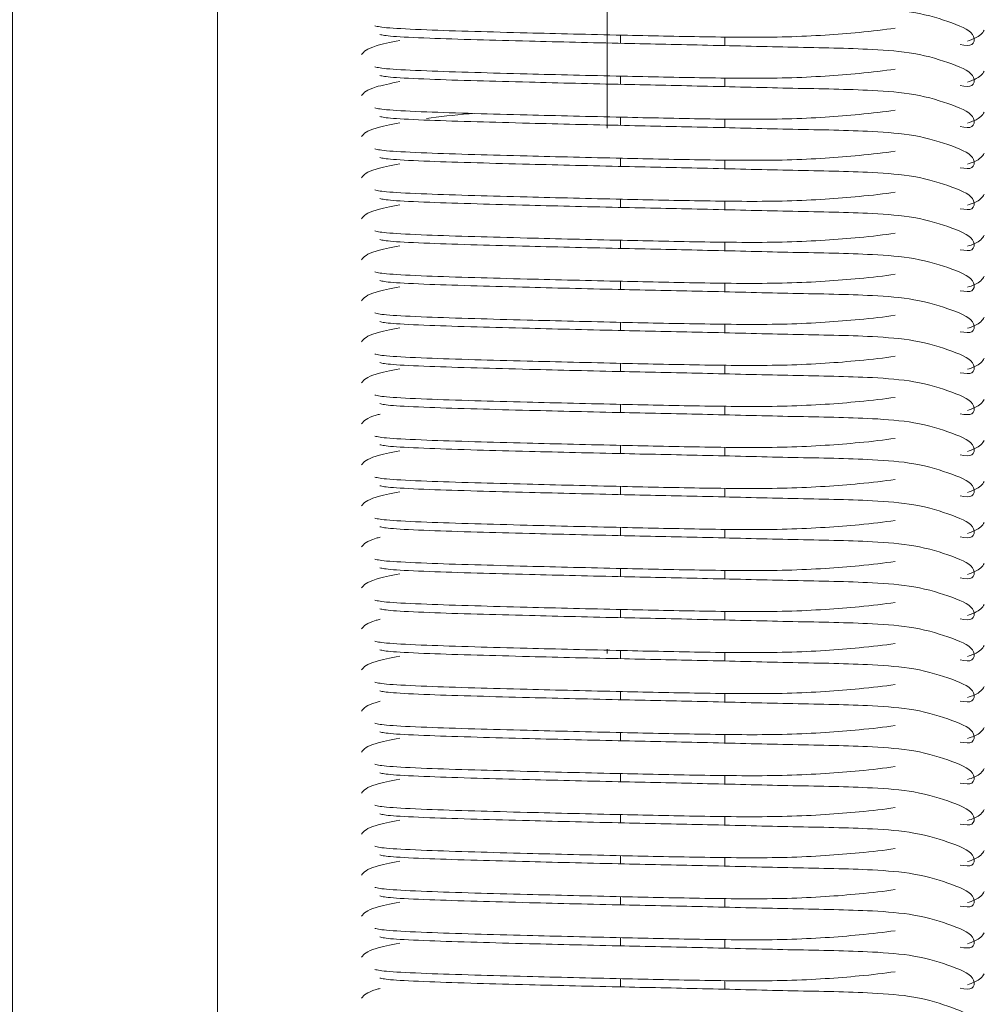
# Model space of a CAD drawing. Header units: millimetres. Extents: x 16720 to 74016, y 25810 to 81213.
# Tile 127 of 256: x 32332 to 32356, y 31804 to 31828. Entities that reach past the tile are written whole.
import ezdxf

# ---------------------------------------------------------------- set-up
doc = ezdxf.new("R2010")
doc.units = ezdxf.units.MM
doc.linetypes.add('DASHDOTX2', pattern=[50.8, 25.4, -12.7, 0, -12.7])
for name, color, linetype, lineweight in [('_OŚ', 165, 'DASHDOTX2', 9), ('_STOLARKA', 150, 'Continuous', 18), ('_WYMIAR', 151, 'Continuous', 9), ('_WYPOSAŻENIE', 157, 'Continuous', 5)]:
    doc.layers.add(name, color=color, linetype=linetype, lineweight=lineweight)

# ---------------------------------------------------------------- blocks, each defined once
blk = doc.blocks.new('brama 3m')
at = {"layer": '_STOLARKA'}
blk.add_lwpolyline([(150, -5), (-150, -5), (-150, 0), (150, 0)], close=True, dxfattribs=at)
at = {"layer": '_WYPOSAŻENIE', "linetype": 'Continuous'}
for p, q in [((47.069, -14.83), (47.269, -14.83)), ((48.069, -14.83), (48.269, -14.83)), ((49.069, -14.83), (49.269, -14.83)), ((50.069, -14.83), (50.269, -14.83)), ((51.069, -14.83), (51.269, -14.83)), ((52.069, -14.83), (52.269, -14.83)), ((53.069, -14.83), (53.269, -14.83)), ((54.069, -14.83), (54.269, -14.83)), ((55.069, -14.83), (55.269, -14.83)), ((56.069, -14.83), (56.269, -14.83)), ((57.069, -14.83), (57.269, -14.83)), ((58.069, -14.83), (58.269, -14.83)), ((59.069, -14.83), (59.269, -14.83)), ((60.069, -14.83), (60.269, -14.83)), ((61.069, -14.83), (61.269, -14.83)), ((62.069, -14.83), (62.269, -14.83)), ((63.069, -14.83), (63.269, -14.83)), ((64.069, -14.83), (64.269, -14.83)), ((65.069, -14.83), (65.269, -14.83)), ((66.069, -14.83), (66.269, -14.83)), ((67.069, -14.83), (67.269, -14.83)), ((68.069, -14.83), (68.269, -14.83)), ((69.069, -14.83), (69.269, -14.83)), ((70.069, -14.83), (70.269, -14.83)), ((47.228, -17.37), (47.013, -17.37)), ((48.228, -17.37), (48.013, -17.37)), ((49.228, -17.37), (49.013, -17.37)), ((50.228, -17.37), (50.013, -17.37)), ((51.228, -17.37), (51.013, -17.37)), ((52.228, -17.37), (52.013, -17.37)), ((53.228, -17.37), (53.013, -17.37)), ((54.228, -17.37), (54.013, -17.37)), ((55.228, -17.37), (55.013, -17.37)), ((56.228, -17.37), (56.013, -17.37)), ((57.228, -17.37), (57.013, -17.37)), ((58.228, -17.37), (58.013, -17.37)), ((59.228, -17.37), (59.013, -17.37)), ((60.228, -17.37), (60.013, -17.37)), ((61.228, -17.37), (61.013, -17.37)), ((62.228, -17.37), (62.013, -17.37)), ((63.228, -17.37), (63.013, -17.37)), ((64.228, -17.37), (64.013, -17.37)), ((65.228, -17.37), (65.013, -17.37)), ((66.228, -17.37), (66.013, -17.37)), ((67.228, -17.37), (67.013, -17.37)), ((68.228, -17.37), (68.013, -17.37)), ((69.228, -17.37), (69.013, -17.37)), ((70.228, -17.37), (70.013, -17.37))]:
    blk.add_line(p, q, dxfattribs=at)
for points, knots in [([(46.794, -8.512), (46.869, -8.57), (46.943, -8.647), (47.023, -8.932), (47.033, -8.967)], [0, 0, 0, 0, 0.1038127, 0.1172107, 0.1172107, 0.1172107, 0.1172107]), ([(47.794, -8.512), (47.869, -8.57), (47.974, -8.679), (48.091, -9.205), (48.135, -9.447)], [0, 0, 0, 0, 0.1038127, 0.1660918, 0.1660918, 0.1660918, 0.1660918]), ([(48.794, -8.512), (48.869, -8.57), (48.974, -8.679), (49.091, -9.205), (49.135, -9.447)], [0, 0, 0, 0, 0.1038127, 0.1660918, 0.1660918, 0.1660918, 0.1660918]), ([(49.794, -8.512), (49.869, -8.57), (49.974, -8.679), (50.091, -9.205), (50.135, -9.447)], [0, 0, 0, 0, 0.1038127, 0.1660918, 0.1660918, 0.1660918, 0.1660918]), ([(50.794, -8.512), (50.869, -8.57), (50.974, -8.679), (51.091, -9.205), (51.135, -9.447)], [0, 0, 0, 0, 0.1038127, 0.1660918, 0.1660918, 0.1660918, 0.1660918]), ([(51.794, -8.512), (51.869, -8.57), (51.974, -8.679), (52.091, -9.205), (52.135, -9.447)], [0, 0, 0, 0, 0.1038127, 0.1660918, 0.1660918, 0.1660918, 0.1660918]), ([(52.794, -8.512), (52.869, -8.57), (52.974, -8.679), (53.091, -9.205), (53.135, -9.447)], [0, 0, 0, 0, 0.1038127, 0.1660918, 0.1660918, 0.1660918, 0.1660918]), ([(53.794, -8.512), (53.869, -8.57), (53.943, -8.647), (54.023, -8.932), (54.033, -8.967)], [0, 0, 0, 0, 0.1038127, 0.1172107, 0.1172107, 0.1172107, 0.1172107]), ([(54.794, -8.512), (54.869, -8.57), (54.974, -8.679), (55.091, -9.205), (55.135, -9.447)], [0, 0, 0, 0, 0.1038127, 0.1660918, 0.1660918, 0.1660918, 0.1660918]), ([(55.794, -8.512), (55.869, -8.57), (55.943, -8.647), (56.023, -8.932), (56.033, -8.967)], [0, 0, 0, 0, 0.1038127, 0.1172107, 0.1172107, 0.1172107, 0.1172107]), ([(56.794, -8.512), (56.869, -8.57), (56.974, -8.679), (57.091, -9.205), (57.135, -9.447)], [0, 0, 0, 0, 0.1038127, 0.1660918, 0.1660918, 0.1660918, 0.1660918]), ([(57.794, -8.512), (57.869, -8.57), (57.943, -8.647), (58.023, -8.932), (58.033, -8.967)], [0, 0, 0, 0, 0.1038127, 0.1172107, 0.1172107, 0.1172107, 0.1172107]), ([(58.794, -8.512), (58.869, -8.57), (58.974, -8.679), (59.091, -9.205), (59.135, -9.447)], [0, 0, 0, 0, 0.1038127, 0.1660918, 0.1660918, 0.1660918, 0.1660918]), ([(59.794, -8.512), (59.869, -8.57), (59.974, -8.679), (60.091, -9.205), (60.135, -9.447)], [0, 0, 0, 0, 0.1038127, 0.1660918, 0.1660918, 0.1660918, 0.1660918]), ([(60.794, -8.512), (60.869, -8.57), (60.943, -8.647), (61.023, -8.932), (61.033, -8.967)], [0, 0, 0, 0, 0.1038127, 0.1172107, 0.1172107, 0.1172107, 0.1172107]), ([(61.794, -8.512), (61.869, -8.57), (61.974, -8.679), (62.091, -9.205), (62.135, -9.447)], [0, 0, 0, 0, 0.1038127, 0.1660918, 0.1660918, 0.1660918, 0.1660918]), ([(62.794, -8.512), (62.869, -8.57), (62.974, -8.679), (63.091, -9.205), (63.135, -9.447)], [0, 0, 0, 0, 0.1038127, 0.1660918, 0.1660918, 0.1660918, 0.1660918]), ([(63.794, -8.512), (63.869, -8.57), (63.974, -8.679), (64.091, -9.205), (64.135, -9.447)], [0, 0, 0, 0, 0.1038127, 0.1660918, 0.1660918, 0.1660918, 0.1660918]), ([(64.794, -8.512), (64.869, -8.57), (64.974, -8.679), (65.091, -9.205), (65.135, -9.447)], [0, 0, 0, 0, 0.1038127, 0.1660918, 0.1660918, 0.1660918, 0.1660918]), ([(65.794, -8.512), (65.869, -8.57), (65.974, -8.679), (66.091, -9.205), (66.135, -9.447)], [0, 0, 0, 0, 0.1038127, 0.1660918, 0.1660918, 0.1660918, 0.1660918]), ([(66.794, -8.512), (66.869, -8.57), (66.974, -8.679), (67.091, -9.205), (67.135, -9.447)], [0, 0, 0, 0, 0.1038127, 0.1660918, 0.1660918, 0.1660918, 0.1660918]), ([(67.794, -8.512), (67.869, -8.57), (67.974, -8.679), (68.091, -9.205), (68.135, -9.447)], [0, 0, 0, 0, 0.1038127, 0.1660918, 0.1660918, 0.1660918, 0.1660918]), ([(68.794, -8.512), (68.869, -8.57), (68.974, -8.679), (69.091, -9.205), (69.135, -9.447)], [0, 0, 0, 0, 0.1038127, 0.1660918, 0.1660918, 0.1660918, 0.1660918]), ([(69.794, -8.512), (69.869, -8.57), (69.974, -8.679), (70.091, -9.205), (70.135, -9.447)], [0, 0, 0, 0, 0.1038127, 0.1660918, 0.1660918, 0.1660918, 0.1660918]), ([(47.44, -21.526), (47.399, -21.259), (47.314, -20.497), (47.204, -18.965), (47.223, -16.938), (47.271, -14.705), (47.317, -12.773), (47.36, -11.185), (47.398, -9.993), (47.447, -9.053), (47.477, -8.909), (47.496, -8.839)], [0.2044578, 0.2044578, 0.2044578, 0.2044578, 0.2654214, 0.3635229, 0.4584069, 0.5482707, 0.6585292, 0.7285227, 0.8078598, 0.8993998, 1, 1, 1, 1]), ([(48.44, -21.526), (48.399, -21.259), (48.314, -20.497), (48.204, -18.965), (48.223, -16.938), (48.271, -14.705), (48.317, -12.773), (48.36, -11.185), (48.398, -9.993), (48.447, -9.053), (48.477, -8.909), (48.496, -8.839)], [0.2044578, 0.2044578, 0.2044578, 0.2044578, 0.2654214, 0.3635229, 0.4584069, 0.5482707, 0.6585292, 0.7285227, 0.8078598, 0.8993998, 1, 1, 1, 1]), ([(49.44, -21.526), (49.399, -21.259), (49.314, -20.497), (49.204, -18.965), (49.223, -16.938), (49.271, -14.705), (49.317, -12.773), (49.36, -11.185), (49.398, -9.993), (49.447, -9.053), (49.477, -8.909), (49.496, -8.839)], [0.2044578, 0.2044578, 0.2044578, 0.2044578, 0.2654214, 0.3635229, 0.4584069, 0.5482707, 0.6585292, 0.7285227, 0.8078598, 0.8993998, 1, 1, 1, 1]), ([(50.44, -21.526), (50.399, -21.259), (50.314, -20.497), (50.204, -18.965), (50.223, -16.938), (50.271, -14.705), (50.317, -12.773), (50.36, -11.185), (50.398, -9.993), (50.447, -9.053), (50.477, -8.909), (50.496, -8.839)], [0.2044578, 0.2044578, 0.2044578, 0.2044578, 0.2654214, 0.3635229, 0.4584069, 0.5482707, 0.6585292, 0.7285227, 0.8078598, 0.8993998, 1, 1, 1, 1]), ([(51.44, -21.526), (51.399, -21.259), (51.314, -20.497), (51.204, -18.965), (51.223, -16.938), (51.271, -14.705), (51.317, -12.773), (51.36, -11.185), (51.398, -9.993), (51.447, -9.053), (51.477, -8.909), (51.496, -8.839)], [0.2044578, 0.2044578, 0.2044578, 0.2044578, 0.2654214, 0.3635229, 0.4584069, 0.5482707, 0.6585292, 0.7285227, 0.8078598, 0.8993998, 1, 1, 1, 1]), ([(52.44, -21.526), (52.399, -21.259), (52.314, -20.497), (52.204, -18.965), (52.223, -16.938), (52.271, -14.705), (52.317, -12.773), (52.36, -11.185), (52.398, -9.993), (52.447, -9.053), (52.477, -8.909), (52.496, -8.839)], [0.2044578, 0.2044578, 0.2044578, 0.2044578, 0.2654214, 0.3635229, 0.4584069, 0.5482707, 0.6585292, 0.7285227, 0.8078598, 0.8993998, 1, 1, 1, 1]), ([(53.44, -21.526), (53.399, -21.259), (53.314, -20.497), (53.204, -18.965), (53.223, -16.938), (53.271, -14.705), (53.317, -12.773), (53.36, -11.185), (53.398, -9.993), (53.447, -9.053), (53.477, -8.909), (53.496, -8.839)], [0.2044578, 0.2044578, 0.2044578, 0.2044578, 0.2654214, 0.3635229, 0.4584069, 0.5482707, 0.6585292, 0.7285227, 0.8078598, 0.8993998, 1, 1, 1, 1]), ([(54.44, -21.526), (54.399, -21.259), (54.314, -20.497), (54.204, -18.965), (54.223, -16.938), (54.271, -14.705), (54.317, -12.773), (54.36, -11.185), (54.398, -9.993), (54.447, -9.053), (54.477, -8.909), (54.496, -8.839)], [0.2044578, 0.2044578, 0.2044578, 0.2044578, 0.2654214, 0.3635229, 0.4584069, 0.5482707, 0.6585292, 0.7285227, 0.8078598, 0.8993998, 1, 1, 1, 1]), ([(55.44, -21.526), (55.399, -21.259), (55.314, -20.497), (55.204, -18.965), (55.223, -16.938), (55.271, -14.705), (55.317, -12.773), (55.36, -11.185), (55.398, -9.993), (55.447, -9.053), (55.477, -8.909), (55.496, -8.839)], [0.2044578, 0.2044578, 0.2044578, 0.2044578, 0.2654214, 0.3635229, 0.4584069, 0.5482707, 0.6585292, 0.7285227, 0.8078598, 0.8993998, 1, 1, 1, 1]), ([(56.44, -21.526), (56.399, -21.259), (56.314, -20.497), (56.204, -18.965), (56.223, -16.938), (56.271, -14.705), (56.317, -12.773), (56.36, -11.185), (56.398, -9.993), (56.447, -9.053), (56.477, -8.909), (56.496, -8.839)], [0.2044578, 0.2044578, 0.2044578, 0.2044578, 0.2654214, 0.3635229, 0.4584069, 0.5482707, 0.6585292, 0.7285227, 0.8078598, 0.8993998, 1, 1, 1, 1]), ([(57.44, -21.526), (57.399, -21.259), (57.314, -20.497), (57.204, -18.965), (57.223, -16.938), (57.271, -14.705), (57.317, -12.773), (57.36, -11.185), (57.398, -9.993), (57.447, -9.053), (57.477, -8.909), (57.496, -8.839)], [0.2044578, 0.2044578, 0.2044578, 0.2044578, 0.2654214, 0.3635229, 0.4584069, 0.5482707, 0.6585292, 0.7285227, 0.8078598, 0.8993998, 1, 1, 1, 1]), ([(58.44, -21.526), (58.399, -21.259), (58.314, -20.497), (58.204, -18.965), (58.223, -16.938), (58.271, -14.705), (58.317, -12.773), (58.36, -11.185), (58.398, -9.993), (58.447, -9.053), (58.477, -8.909), (58.496, -8.839)], [0.2044578, 0.2044578, 0.2044578, 0.2044578, 0.2654214, 0.3635229, 0.4584069, 0.5482707, 0.6585292, 0.7285227, 0.8078598, 0.8993998, 1, 1, 1, 1]), ([(59.44, -21.526), (59.399, -21.259), (59.314, -20.497), (59.204, -18.965), (59.223, -16.938), (59.271, -14.705), (59.317, -12.773), (59.36, -11.185), (59.398, -9.993), (59.447, -9.053), (59.477, -8.909), (59.496, -8.839)], [0.2044578, 0.2044578, 0.2044578, 0.2044578, 0.2654214, 0.3635229, 0.4584069, 0.5482707, 0.6585292, 0.7285227, 0.8078598, 0.8993998, 1, 1, 1, 1]), ([(60.44, -21.526), (60.399, -21.259), (60.314, -20.497), (60.204, -18.965), (60.223, -16.938), (60.271, -14.705), (60.317, -12.773), (60.36, -11.185), (60.398, -9.993), (60.447, -9.053), (60.477, -8.909), (60.496, -8.839)], [0.2044578, 0.2044578, 0.2044578, 0.2044578, 0.2654214, 0.3635229, 0.4584069, 0.5482707, 0.6585292, 0.7285227, 0.8078598, 0.8993998, 1, 1, 1, 1]), ([(61.44, -21.526), (61.399, -21.259), (61.314, -20.497), (61.204, -18.965), (61.223, -16.938), (61.271, -14.705), (61.317, -12.773), (61.36, -11.185), (61.398, -9.993), (61.447, -9.053), (61.477, -8.909), (61.496, -8.839)], [0.2044578, 0.2044578, 0.2044578, 0.2044578, 0.2654214, 0.3635229, 0.4584069, 0.5482707, 0.6585292, 0.7285227, 0.8078598, 0.8993998, 1, 1, 1, 1]), ([(62.44, -21.526), (62.399, -21.259), (62.314, -20.497), (62.204, -18.965), (62.223, -16.938), (62.271, -14.705), (62.317, -12.773), (62.36, -11.185), (62.398, -9.993), (62.447, -9.053), (62.477, -8.909), (62.496, -8.839)], [0.2044578, 0.2044578, 0.2044578, 0.2044578, 0.2654214, 0.3635229, 0.4584069, 0.5482707, 0.6585292, 0.7285227, 0.8078598, 0.8993998, 1, 1, 1, 1]), ([(63.44, -21.526), (63.399, -21.259), (63.314, -20.497), (63.204, -18.965), (63.223, -16.938), (63.271, -14.705), (63.317, -12.773), (63.36, -11.185), (63.398, -9.993), (63.447, -9.053), (63.477, -8.909), (63.496, -8.839)], [0.2044578, 0.2044578, 0.2044578, 0.2044578, 0.2654214, 0.3635229, 0.4584069, 0.5482707, 0.6585292, 0.7285227, 0.8078598, 0.8993998, 1, 1, 1, 1]), ([(64.44, -21.526), (64.399, -21.259), (64.314, -20.497), (64.204, -18.965), (64.223, -16.938), (64.271, -14.705), (64.317, -12.773), (64.36, -11.185), (64.398, -9.993), (64.447, -9.053), (64.477, -8.909), (64.496, -8.839)], [0.2044578, 0.2044578, 0.2044578, 0.2044578, 0.2654214, 0.3635229, 0.4584069, 0.5482707, 0.6585292, 0.7285227, 0.8078598, 0.8993998, 1, 1, 1, 1]), ([(65.44, -21.526), (65.399, -21.259), (65.314, -20.497), (65.204, -18.965), (65.223, -16.938), (65.271, -14.705), (65.317, -12.773), (65.36, -11.185), (65.398, -9.993), (65.447, -9.053), (65.477, -8.909), (65.496, -8.839)], [0.2044578, 0.2044578, 0.2044578, 0.2044578, 0.2654214, 0.3635229, 0.4584069, 0.5482707, 0.6585292, 0.7285227, 0.8078598, 0.8993998, 1, 1, 1, 1]), ([(66.44, -21.526), (66.399, -21.259), (66.314, -20.497), (66.204, -18.965), (66.223, -16.938), (66.271, -14.705), (66.317, -12.773), (66.36, -11.185), (66.398, -9.993), (66.447, -9.053), (66.477, -8.909), (66.496, -8.839)], [0.2044578, 0.2044578, 0.2044578, 0.2044578, 0.2654214, 0.3635229, 0.4584069, 0.5482707, 0.6585292, 0.7285227, 0.8078598, 0.8993998, 1, 1, 1, 1]), ([(67.44, -21.526), (67.399, -21.259), (67.314, -20.497), (67.204, -18.965), (67.223, -16.938), (67.271, -14.705), (67.317, -12.773), (67.36, -11.185), (67.398, -9.993), (67.447, -9.053), (67.477, -8.909), (67.496, -8.839)], [0.2044578, 0.2044578, 0.2044578, 0.2044578, 0.2654214, 0.3635229, 0.4584069, 0.5482707, 0.6585292, 0.7285227, 0.8078598, 0.8993998, 1, 1, 1, 1]), ([(68.44, -21.526), (68.399, -21.259), (68.314, -20.497), (68.204, -18.965), (68.223, -16.938), (68.271, -14.705), (68.317, -12.773), (68.36, -11.185), (68.398, -9.993), (68.447, -9.053), (68.477, -8.909), (68.496, -8.839)], [0.2044578, 0.2044578, 0.2044578, 0.2044578, 0.2654214, 0.3635229, 0.4584069, 0.5482707, 0.6585292, 0.7285227, 0.8078598, 0.8993998, 1, 1, 1, 1]), ([(69.44, -21.526), (69.399, -21.259), (69.314, -20.497), (69.204, -18.965), (69.223, -16.938), (69.271, -14.705), (69.317, -12.773), (69.36, -11.185), (69.398, -9.993), (69.447, -9.053), (69.477, -8.909), (69.496, -8.839)], [0.2044578, 0.2044578, 0.2044578, 0.2044578, 0.2654214, 0.3635229, 0.4584069, 0.5482707, 0.6585292, 0.7285227, 0.8078598, 0.8993998, 1, 1, 1, 1]), ([(70.44, -21.526), (70.399, -21.259), (70.314, -20.497), (70.204, -18.965), (70.223, -16.938), (70.271, -14.705), (70.317, -12.773), (70.36, -11.185), (70.398, -9.993), (70.447, -9.053), (70.477, -8.909), (70.496, -8.839)], [0.2044578, 0.2044578, 0.2044578, 0.2044578, 0.2654214, 0.3635229, 0.4584069, 0.5482707, 0.6585292, 0.7285227, 0.8078598, 0.8993998, 1, 1, 1, 1]), ([(47.286, -8.963), (47.269, -9.02), (47.242, -9.148), (47.195, -10.063), (47.158, -11.243), (47.116, -12.824), (47.069, -14.767), (47.024, -17.005), (46.968, -19.127), (46.947, -20.722), (46.843, -22.077), (46.548, -23.004), (46.321, -23.495), (45.986, -23.44), (46.02, -23.237), (46.038, -23.112)], [0.0012472, 0.0012472, 0.0012472, 0.0012472, 0.0974026, 0.1862933, 0.2634889, 0.3317397, 0.4390534, 0.5275024, 0.6217193, 0.7212039, 0.7786993, 0.8456033, 0.9199707, 0.9597928, 1, 1, 1, 1]), ([(48.286, -8.963), (48.269, -9.02), (48.242, -9.148), (48.195, -10.063), (48.158, -11.243), (48.116, -12.824), (48.069, -14.767), (48.024, -17.005), (47.968, -19.127), (47.947, -20.722), (47.843, -22.077), (47.548, -23.004), (47.321, -23.495), (46.986, -23.44), (47.02, -23.237), (47.038, -23.112)], [0.0012472, 0.0012472, 0.0012472, 0.0012472, 0.0974026, 0.1862933, 0.2634889, 0.3317397, 0.4390534, 0.5275024, 0.6217193, 0.7212039, 0.7786993, 0.8456033, 0.9199707, 0.9597928, 1, 1, 1, 1]), ([(49.286, -8.963), (49.269, -9.02), (49.242, -9.148), (49.195, -10.063), (49.158, -11.243), (49.116, -12.824), (49.069, -14.767), (49.024, -17.005), (48.968, -19.127), (48.947, -20.722), (48.843, -22.077), (48.548, -23.004), (48.321, -23.495), (47.986, -23.44), (48.02, -23.237), (48.038, -23.112)], [0.0012472, 0.0012472, 0.0012472, 0.0012472, 0.0974026, 0.1862933, 0.2634889, 0.3317397, 0.4390534, 0.5275024, 0.6217193, 0.7212039, 0.7786993, 0.8456033, 0.9199707, 0.9597928, 1, 1, 1, 1]), ([(50.286, -8.963), (50.269, -9.02), (50.242, -9.148), (50.195, -10.063), (50.158, -11.243), (50.116, -12.824), (50.069, -14.767), (50.024, -17.005), (49.968, -19.127), (49.947, -20.722), (49.843, -22.077), (49.548, -23.004), (49.321, -23.495), (48.986, -23.44), (49.02, -23.237), (49.038, -23.112)], [0.0012472, 0.0012472, 0.0012472, 0.0012472, 0.0974026, 0.1862933, 0.2634889, 0.3317397, 0.4390534, 0.5275024, 0.6217193, 0.7212039, 0.7786993, 0.8456033, 0.9199707, 0.9597928, 1, 1, 1, 1]), ([(51.286, -8.963), (51.269, -9.02), (51.242, -9.148), (51.195, -10.063), (51.158, -11.243), (51.116, -12.824), (51.069, -14.767), (51.024, -17.005), (50.968, -19.127), (50.947, -20.722), (50.843, -22.077), (50.548, -23.004), (50.321, -23.495), (49.986, -23.44), (50.02, -23.237), (50.038, -23.112)], [0.0012472, 0.0012472, 0.0012472, 0.0012472, 0.0974026, 0.1862933, 0.2634889, 0.3317397, 0.4390534, 0.5275024, 0.6217193, 0.7212039, 0.7786993, 0.8456033, 0.9199707, 0.9597928, 1, 1, 1, 1]), ([(52.286, -8.963), (52.269, -9.02), (52.242, -9.148), (52.195, -10.063), (52.158, -11.243), (52.116, -12.824), (52.069, -14.767), (52.024, -17.005), (51.968, -19.127), (51.947, -20.722), (51.843, -22.077), (51.548, -23.004), (51.321, -23.495), (50.986, -23.44), (51.02, -23.237), (51.038, -23.112)], [0.0012472, 0.0012472, 0.0012472, 0.0012472, 0.0974026, 0.1862933, 0.2634889, 0.3317397, 0.4390534, 0.5275024, 0.6217193, 0.7212039, 0.7786993, 0.8456033, 0.9199707, 0.9597928, 1, 1, 1, 1]), ([(53.286, -8.963), (53.269, -9.02), (53.242, -9.148), (53.195, -10.063), (53.158, -11.243), (53.116, -12.824), (53.069, -14.767), (53.024, -17.005), (52.968, -19.127), (52.947, -20.722), (52.843, -22.077), (52.548, -23.004), (52.321, -23.495), (51.986, -23.44), (52.02, -23.237), (52.038, -23.112)], [0.0012472, 0.0012472, 0.0012472, 0.0012472, 0.0974026, 0.1862933, 0.2634889, 0.3317397, 0.4390534, 0.5275024, 0.6217193, 0.7212039, 0.7786993, 0.8456033, 0.9199707, 0.9597928, 1, 1, 1, 1]), ([(54.286, -8.963), (54.269, -9.02), (54.242, -9.148), (54.195, -10.063), (54.158, -11.243), (54.116, -12.824), (54.069, -14.767), (54.024, -17.005), (53.968, -19.127), (53.947, -20.722), (53.843, -22.077), (53.548, -23.004), (53.321, -23.495), (52.986, -23.44), (53.02, -23.237), (53.038, -23.112)], [0.0012472, 0.0012472, 0.0012472, 0.0012472, 0.0974026, 0.1862933, 0.2634889, 0.3317397, 0.4390534, 0.5275024, 0.6217193, 0.7212039, 0.7786993, 0.8456033, 0.9199707, 0.9597928, 1, 1, 1, 1]), ([(55.286, -8.963), (55.269, -9.02), (55.242, -9.148), (55.195, -10.063), (55.158, -11.243), (55.116, -12.824), (55.069, -14.767), (55.024, -17.005), (54.968, -19.127), (54.947, -20.722), (54.843, -22.077), (54.548, -23.004), (54.321, -23.495), (53.986, -23.44), (54.02, -23.237), (54.038, -23.112)], [0.0012472, 0.0012472, 0.0012472, 0.0012472, 0.0974026, 0.1862933, 0.2634889, 0.3317397, 0.4390534, 0.5275024, 0.6217193, 0.7212039, 0.7786993, 0.8456033, 0.9199707, 0.9597928, 1, 1, 1, 1]), ([(56.286, -8.963), (56.269, -9.02), (56.242, -9.148), (56.195, -10.063), (56.158, -11.243), (56.116, -12.824), (56.069, -14.767), (56.024, -17.005), (55.968, -19.127), (55.947, -20.722), (55.843, -22.077), (55.548, -23.004), (55.321, -23.495), (54.986, -23.44), (55.02, -23.237), (55.038, -23.112)], [0.0012472, 0.0012472, 0.0012472, 0.0012472, 0.0974026, 0.1862933, 0.2634889, 0.3317397, 0.4390534, 0.5275024, 0.6217193, 0.7212039, 0.7786993, 0.8456033, 0.9199707, 0.9597928, 1, 1, 1, 1]), ([(57.286, -8.963), (57.269, -9.02), (57.242, -9.148), (57.195, -10.063), (57.158, -11.243), (57.116, -12.824), (57.069, -14.767), (57.024, -17.005), (56.968, -19.127), (56.947, -20.722), (56.843, -22.077), (56.548, -23.004), (56.321, -23.495), (55.986, -23.44), (56.02, -23.237), (56.038, -23.112)], [0.0012472, 0.0012472, 0.0012472, 0.0012472, 0.0974026, 0.1862933, 0.2634889, 0.3317397, 0.4390534, 0.5275024, 0.6217193, 0.7212039, 0.7786993, 0.8456033, 0.9199707, 0.9597928, 1, 1, 1, 1]), ([(58.286, -8.963), (58.269, -9.02), (58.242, -9.148), (58.195, -10.063), (58.158, -11.243), (58.116, -12.824), (58.069, -14.767), (58.024, -17.005), (57.968, -19.127), (57.947, -20.722), (57.843, -22.077), (57.548, -23.004), (57.321, -23.495), (56.986, -23.44), (57.02, -23.237), (57.038, -23.112)], [0.0012472, 0.0012472, 0.0012472, 0.0012472, 0.0974026, 0.1862933, 0.2634889, 0.3317397, 0.4390534, 0.5275024, 0.6217193, 0.7212039, 0.7786993, 0.8456033, 0.9199707, 0.9597928, 1, 1, 1, 1]), ([(59.286, -8.963), (59.269, -9.02), (59.242, -9.148), (59.195, -10.063), (59.158, -11.243), (59.116, -12.824), (59.069, -14.767), (59.024, -17.005), (58.968, -19.127), (58.947, -20.722), (58.843, -22.077), (58.548, -23.004), (58.321, -23.495), (57.986, -23.44), (58.02, -23.237), (58.038, -23.112)], [0.0012472, 0.0012472, 0.0012472, 0.0012472, 0.0974026, 0.1862933, 0.2634889, 0.3317397, 0.4390534, 0.5275024, 0.6217193, 0.7212039, 0.7786993, 0.8456033, 0.9199707, 0.9597928, 1, 1, 1, 1]), ([(60.286, -8.963), (60.269, -9.02), (60.242, -9.148), (60.195, -10.063), (60.158, -11.243), (60.116, -12.824), (60.069, -14.767), (60.024, -17.005), (59.968, -19.127), (59.947, -20.722), (59.843, -22.077), (59.548, -23.004), (59.321, -23.495), (58.986, -23.44), (59.02, -23.237), (59.038, -23.112)], [0.0012472, 0.0012472, 0.0012472, 0.0012472, 0.0974026, 0.1862933, 0.2634889, 0.3317397, 0.4390534, 0.5275024, 0.6217193, 0.7212039, 0.7786993, 0.8456033, 0.9199707, 0.9597928, 1, 1, 1, 1]), ([(61.286, -8.963), (61.269, -9.02), (61.242, -9.148), (61.195, -10.063), (61.158, -11.243), (61.116, -12.824), (61.069, -14.767), (61.024, -17.005), (60.968, -19.127), (60.947, -20.722), (60.843, -22.077), (60.548, -23.004), (60.321, -23.495), (59.986, -23.44), (60.02, -23.237), (60.038, -23.112)], [0.0012472, 0.0012472, 0.0012472, 0.0012472, 0.0974026, 0.1862933, 0.2634889, 0.3317397, 0.4390534, 0.5275024, 0.6217193, 0.7212039, 0.7786993, 0.8456033, 0.9199707, 0.9597928, 1, 1, 1, 1]), ([(62.286, -8.963), (62.269, -9.02), (62.242, -9.148), (62.195, -10.063), (62.158, -11.243), (62.116, -12.824), (62.069, -14.767), (62.024, -17.005), (61.968, -19.127), (61.947, -20.722), (61.843, -22.077), (61.548, -23.004), (61.321, -23.495), (60.986, -23.44), (61.02, -23.237), (61.038, -23.112)], [0.0012472, 0.0012472, 0.0012472, 0.0012472, 0.0974026, 0.1862933, 0.2634889, 0.3317397, 0.4390534, 0.5275024, 0.6217193, 0.7212039, 0.7786993, 0.8456033, 0.9199707, 0.9597928, 1, 1, 1, 1]), ([(63.286, -8.963), (63.269, -9.02), (63.242, -9.148), (63.195, -10.063), (63.158, -11.243), (63.116, -12.824), (63.069, -14.767), (63.024, -17.005), (62.968, -19.127), (62.947, -20.722), (62.843, -22.077), (62.548, -23.004), (62.321, -23.495), (61.986, -23.44), (62.02, -23.237), (62.038, -23.112)], [0.0012472, 0.0012472, 0.0012472, 0.0012472, 0.0974026, 0.1862933, 0.2634889, 0.3317397, 0.4390534, 0.5275024, 0.6217193, 0.7212039, 0.7786993, 0.8456033, 0.9199707, 0.9597928, 1, 1, 1, 1]), ([(64.286, -8.963), (64.269, -9.02), (64.242, -9.148), (64.195, -10.063), (64.158, -11.243), (64.116, -12.824), (64.069, -14.767), (64.024, -17.005), (63.968, -19.127), (63.947, -20.722), (63.843, -22.077), (63.548, -23.004), (63.321, -23.495), (62.986, -23.44), (63.02, -23.237), (63.038, -23.112)], [0.0012472, 0.0012472, 0.0012472, 0.0012472, 0.0974026, 0.1862933, 0.2634889, 0.3317397, 0.4390534, 0.5275024, 0.6217193, 0.7212039, 0.7786993, 0.8456033, 0.9199707, 0.9597928, 1, 1, 1, 1]), ([(65.286, -8.963), (65.269, -9.02), (65.242, -9.148), (65.195, -10.063), (65.158, -11.243), (65.116, -12.824), (65.069, -14.767), (65.024, -17.005), (64.968, -19.127), (64.947, -20.722), (64.843, -22.077), (64.548, -23.004), (64.321, -23.495), (63.986, -23.44), (64.02, -23.237), (64.038, -23.112)], [0.0012472, 0.0012472, 0.0012472, 0.0012472, 0.0974026, 0.1862933, 0.2634889, 0.3317397, 0.4390534, 0.5275024, 0.6217193, 0.7212039, 0.7786993, 0.8456033, 0.9199707, 0.9597928, 1, 1, 1, 1]), ([(66.286, -8.963), (66.269, -9.02), (66.242, -9.148), (66.195, -10.063), (66.158, -11.243), (66.116, -12.824), (66.069, -14.767), (66.024, -17.005), (65.968, -19.127), (65.947, -20.722), (65.843, -22.077), (65.548, -23.004), (65.321, -23.495), (64.986, -23.44), (65.02, -23.237), (65.038, -23.112)], [0.0012472, 0.0012472, 0.0012472, 0.0012472, 0.0974026, 0.1862933, 0.2634889, 0.3317397, 0.4390534, 0.5275024, 0.6217193, 0.7212039, 0.7786993, 0.8456033, 0.9199707, 0.9597928, 1, 1, 1, 1]), ([(67.286, -8.963), (67.269, -9.02), (67.242, -9.148), (67.195, -10.063), (67.158, -11.243), (67.116, -12.824), (67.069, -14.767), (67.024, -17.005), (66.968, -19.127), (66.947, -20.722), (66.843, -22.077), (66.548, -23.004), (66.321, -23.495), (65.986, -23.44), (66.02, -23.237), (66.038, -23.112)], [0.0012472, 0.0012472, 0.0012472, 0.0012472, 0.0974026, 0.1862933, 0.2634889, 0.3317397, 0.4390534, 0.5275024, 0.6217193, 0.7212039, 0.7786993, 0.8456033, 0.9199707, 0.9597928, 1, 1, 1, 1]), ([(68.286, -8.963), (68.269, -9.02), (68.242, -9.148), (68.195, -10.063), (68.158, -11.243), (68.116, -12.824), (68.069, -14.767), (68.024, -17.005), (67.968, -19.127), (67.947, -20.722), (67.843, -22.077), (67.548, -23.004), (67.321, -23.495), (66.986, -23.44), (67.02, -23.237), (67.038, -23.112)], [0.0012472, 0.0012472, 0.0012472, 0.0012472, 0.0974026, 0.1862933, 0.2634889, 0.3317397, 0.4390534, 0.5275024, 0.6217193, 0.7212039, 0.7786993, 0.8456033, 0.9199707, 0.9597928, 1, 1, 1, 1]), ([(69.286, -8.963), (69.269, -9.02), (69.242, -9.148), (69.195, -10.063), (69.158, -11.243), (69.116, -12.824), (69.069, -14.767), (69.024, -17.005), (68.968, -19.127), (68.947, -20.722), (68.843, -22.077), (68.548, -23.004), (68.321, -23.495), (67.986, -23.44), (68.02, -23.237), (68.038, -23.112)], [0.0012472, 0.0012472, 0.0012472, 0.0012472, 0.0974026, 0.1862933, 0.2634889, 0.3317397, 0.4390534, 0.5275024, 0.6217193, 0.7212039, 0.7786993, 0.8456033, 0.9199707, 0.9597928, 1, 1, 1, 1]), ([(70.286, -8.963), (70.269, -9.02), (70.242, -9.148), (70.195, -10.063), (70.158, -11.243), (70.116, -12.824), (70.069, -14.767), (70.024, -17.005), (69.968, -19.127), (69.947, -20.722), (69.843, -22.077), (69.548, -23.004), (69.321, -23.495), (68.986, -23.44), (69.02, -23.237), (69.038, -23.112)], [0.0012472, 0.0012472, 0.0012472, 0.0012472, 0.0974026, 0.1862933, 0.2634889, 0.3317397, 0.4390534, 0.5275024, 0.6217193, 0.7212039, 0.7786993, 0.8456033, 0.9199707, 0.9597928, 1, 1, 1, 1]), ([(71.286, -8.963), (71.269, -9.02), (71.242, -9.148), (71.195, -10.063), (71.158, -11.243), (71.116, -12.824), (71.069, -14.767), (71.024, -17.005), (70.968, -19.127), (70.947, -20.722), (70.843, -22.077), (70.548, -23.004), (70.321, -23.495), (69.986, -23.44), (70.02, -23.237), (70.038, -23.112)], [0.0012472, 0.0012472, 0.0012472, 0.0012472, 0.0974026, 0.1862933, 0.2634889, 0.3317397, 0.4390534, 0.5275024, 0.6217193, 0.7212039, 0.7786993, 0.8456033, 0.9199707, 0.9597928, 1, 1, 1, 1]), ([(68.237, -10.096), (68.28, -10.409), (68.323, -10.784), (68.359, -11.196), (68.361, -11.224)], [0.21518998, 0.21518998, 0.21518998, 0.21518998, 0.27929039, 0.28377405, 0.28377405, 0.28377405, 0.28377405]), ([(47.391, -23.7), (47.314, -23.655), (47.231, -23.591), (47.143, -23.351), (47.123, -23.289)], [0, 0, 0, 0, 0.080015, 0.1035775, 0.1035775, 0.1035775, 0.1035775]), ([(48.391, -23.7), (48.314, -23.655), (48.231, -23.591), (48.143, -23.351), (48.123, -23.289)], [0, 0, 0, 0, 0.080015, 0.1035775, 0.1035775, 0.1035775, 0.1035775]), ([(49.391, -23.7), (49.314, -23.655), (49.231, -23.591), (49.143, -23.351), (49.123, -23.289)], [0, 0, 0, 0, 0.080015, 0.1035775, 0.1035775, 0.1035775, 0.1035775]), ([(50.391, -23.7), (50.314, -23.655), (50.231, -23.591), (50.143, -23.351), (50.123, -23.289)], [0, 0, 0, 0, 0.080015, 0.1035775, 0.1035775, 0.1035775, 0.1035775]), ([(51.391, -23.7), (51.314, -23.655), (51.231, -23.591), (51.143, -23.351), (51.123, -23.289)], [0, 0, 0, 0, 0.080015, 0.1035775, 0.1035775, 0.1035775, 0.1035775]), ([(52.391, -23.7), (52.314, -23.655), (52.231, -23.591), (52.143, -23.351), (52.123, -23.289)], [0, 0, 0, 0, 0.080015, 0.1035775, 0.1035775, 0.1035775, 0.1035775]), ([(53.391, -23.7), (53.314, -23.655), (53.231, -23.591), (53.143, -23.351), (53.123, -23.289)], [0, 0, 0, 0, 0.080015, 0.1035775, 0.1035775, 0.1035775, 0.1035775]), ([(54.391, -23.7), (54.314, -23.655), (54.231, -23.591), (54.143, -23.351), (54.123, -23.289)], [0, 0, 0, 0, 0.080015, 0.1035775, 0.1035775, 0.1035775, 0.1035775]), ([(55.391, -23.7), (55.314, -23.655), (55.231, -23.591), (55.143, -23.351), (55.123, -23.289)], [0, 0, 0, 0, 0.080015, 0.1035775, 0.1035775, 0.1035775, 0.1035775]), ([(56.391, -23.7), (56.314, -23.655), (56.231, -23.591), (56.143, -23.351), (56.123, -23.289)], [0, 0, 0, 0, 0.080015, 0.1035775, 0.1035775, 0.1035775, 0.1035775]), ([(57.391, -23.7), (57.314, -23.655), (57.231, -23.591), (57.143, -23.351), (57.123, -23.289)], [0, 0, 0, 0, 0.080015, 0.1035775, 0.1035775, 0.1035775, 0.1035775]), ([(58.391, -23.7), (58.314, -23.655), (58.231, -23.591), (58.143, -23.351), (58.123, -23.289)], [0, 0, 0, 0, 0.080015, 0.1035775, 0.1035775, 0.1035775, 0.1035775]), ([(59.391, -23.7), (59.314, -23.655), (59.231, -23.591), (59.143, -23.351), (59.123, -23.289)], [0, 0, 0, 0, 0.080015, 0.1035775, 0.1035775, 0.1035775, 0.1035775]), ([(60.391, -23.7), (60.314, -23.655), (60.231, -23.591), (60.143, -23.351), (60.123, -23.289)], [0, 0, 0, 0, 0.080015, 0.1035775, 0.1035775, 0.1035775, 0.1035775]), ([(61.391, -23.7), (61.314, -23.655), (61.231, -23.591), (61.143, -23.351), (61.123, -23.289)], [0, 0, 0, 0, 0.080015, 0.1035775, 0.1035775, 0.1035775, 0.1035775]), ([(62.391, -23.7), (62.314, -23.655), (62.231, -23.591), (62.143, -23.351), (62.123, -23.289)], [0, 0, 0, 0, 0.080015, 0.1035775, 0.1035775, 0.1035775, 0.1035775]), ([(63.391, -23.7), (63.314, -23.655), (63.231, -23.591), (63.143, -23.351), (63.123, -23.289)], [0, 0, 0, 0, 0.080015, 0.1035775, 0.1035775, 0.1035775, 0.1035775]), ([(64.391, -23.7), (64.314, -23.655), (64.231, -23.591), (64.143, -23.351), (64.123, -23.289)], [0, 0, 0, 0, 0.080015, 0.1035775, 0.1035775, 0.1035775, 0.1035775]), ([(65.391, -23.7), (65.314, -23.655), (65.231, -23.591), (65.143, -23.351), (65.123, -23.289)], [0, 0, 0, 0, 0.080015, 0.1035775, 0.1035775, 0.1035775, 0.1035775]), ([(66.391, -23.7), (66.314, -23.655), (66.231, -23.591), (66.143, -23.351), (66.123, -23.289)], [0, 0, 0, 0, 0.080015, 0.1035775, 0.1035775, 0.1035775, 0.1035775]), ([(67.391, -23.7), (67.314, -23.655), (67.231, -23.591), (67.143, -23.351), (67.123, -23.289)], [0, 0, 0, 0, 0.080015, 0.1035775, 0.1035775, 0.1035775, 0.1035775]), ([(68.391, -23.7), (68.314, -23.655), (68.231, -23.591), (68.143, -23.351), (68.123, -23.289)], [0, 0, 0, 0, 0.080015, 0.1035775, 0.1035775, 0.1035775, 0.1035775]), ([(69.391, -23.7), (69.314, -23.655), (69.231, -23.591), (69.143, -23.351), (69.123, -23.289)], [0, 0, 0, 0, 0.080015, 0.1035775, 0.1035775, 0.1035775, 0.1035775]), ([(70.391, -23.7), (70.314, -23.655), (70.231, -23.591), (70.143, -23.351), (70.123, -23.289)], [0, 0, 0, 0, 0.080015, 0.1035775, 0.1035775, 0.1035775, 0.1035775])]:
    blk.add_open_spline(points, degree=3, knots=knots, dxfattribs=at)

msp = doc.modelspace()

# ---------------------------------------------------------------- linework, layer by layer
at = {"layer": '_OŚ'}
msp.add_line((32346.709, 29280.425), (32346.709, 33191.238), dxfattribs=at)

# ---------------------------------------------------------------- block references
at = {"layer": '_WYMIAR', "rotation": 90}
msp.add_blockref('brama 3m', (32332.209, 31757.425), dxfattribs=at)

doc.saveas('drawing.dxf')
